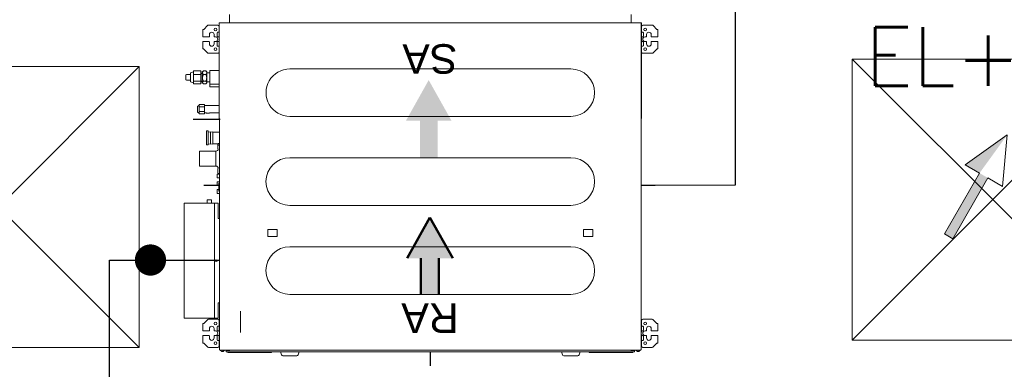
# Model space of a CAD drawing. Header units: millimetres. Extents: x -367720 to -162733, y 309172 to 337444.
# Tile 145 of 256: x -360847 to -358745, y 328030 to 328777. Entities that reach past the tile are written whole.
import ezdxf
from ezdxf.enums import TextEntityAlignment as Align

# ---------------------------------------------------------------- set-up
doc = ezdxf.new("R2010")
doc.units = ezdxf.units.MM
doc.header["$LTSCALE"] = 10
doc.header["$MEASUREMENT"] = 0
doc.layers.get('0').update_dxf_attribs({"color": 255, "lineweight": 13})
for name, color, linetype, lineweight in [('LATS_AIR_FLOW_TYPE', 5, 'Continuous', 50), ('LATS_EQ_IDU', 7, 'Continuous', 0), ('LATS_PIPE_REFRIGERANT_INDEX', 1, 'Continuous', 0), ('LATS_SERVICE_SPACE', 1, 'Continuous', 9), ('VZ1', 6, 'Continuous', 18), ('vzt-profese', 241, 'Continuous', 15)]:
    doc.layers.add(name, color=color, linetype=linetype, lineweight=lineweight)
for name, color, linetype in [('LATS_CONTROL_LINE', 2, 'Continuous'), ('LATS_PIPE_DRAIN', 4, 'Continuous'), ('LATS_PIPE_REFRIGERANT', 3, 'Continuous'), ('ÚT_CHL-ovladač', 4, 'Continuous')]:
    doc.layers.add(name, color=color, linetype=linetype)
doc.styles.add('LG-TEXT', font='arial.ttf')
doc.styles.add('PITSIMP8', font='pitsimp8')
doc.styles.add('ROMANS', font='ROMANS.shx', dxfattribs={"height": 80})

# ---------------------------------------------------------------- blocks, each defined once
blk = doc.blocks.new('2dluk097')
at = {"color": 0, "linetype": 'ByBlock'}
for p, q in [((-0.0519, 0.5), (-0.0519, -0.1)), ((-0.0519, 0.5), (0.0519, 0.5)), ((0.0519, 0.5), (0.0519, -0.1))]:
    blk.add_line(p, q, dxfattribs=at)
for p, q in [((-0.0519, -0.1), (-0.2309, -0.1)), ((0, -0.5), (-0.2309, -0.1)), ((0, -0.5), (0.2309, -0.1)), ((0.0519, -0.1), (0.2309, -0.1))]:
    blk.add_line(p, q)
for points in [[(-0.0519, 0.5), (0.0519, 0.5), (-0.0519, -0.1), (0.0519, -0.1)], [(-0.2309, -0.1), (0, -0.5), (0.0519, -0.1), (-0.0519, -0.1)], [(-0.0519, -0.1), (0.2309, -0.1), (0, -0.5), (-0.0519, -0.1)]]:
    blk.add_solid(points)
at = {"linetype": 'ByBlock', "style": 'PITSIMP8', "flags": 9}
for tag, p in [('BEZEICHNUNG', (-0.0579, 0.1806)), ('RAUM/GRUPPE', (-0.0579, 0.1606)), ('POS.NR.G-LV', (-0.0579, 0.1406)), ('KENNUNG', (-0.0579, 0.0806)), ('FABRIKAT', (-0.0579, 0.1206)), ('TYP', (-0.0579, 0.1006)), ('VOLUMENSTROM', (-0.0579, 0.0406)), ('DRUCK/-STUFE', (-0.0579, 0.0206)), ('ANSCHLUSS', (-0.0579, 0.0006)), ('LEISTUNG', (-0.0579, 0.0606)), ('TEMPERATUR', (-0.0579, -0.0594)), ('DREHZAHL', (-0.0579, -0.0794)), ('GROESSE', (-0.0579, -0.0194)), ('DN', (-0.0579, -0.0394)), ('SPANNUNG/FREQUENZ', (-0.0579, -0.1194)), ('SCHUTZART', (-0.0579, -0.0994)), ('GEWICHT', (-0.0579, -0.1394)), ('FREI', (-0.0579, -0.1594)), ('FREI', (-0.0579, -0.1794)), ('FREI', (-0.0579, -0.1994))]:
    blk.add_attdef(tag, text='', height=0.01, dxfattribs=at).set_placement(p, align=Align.MIDDLE)
blk = doc.blocks.new('LATS_IDU_LOW_STATIC_L2')
at = {"layer": 'LATS_AIR_FLOW_TYPE', "ltscale": 0.5}
for color, points in [(1, [(-18.2, 230.9), (19.7, 230.9), (19.7, 153.1), (49.5, 153.1), (0.8, 66.1), (-48, 153.1), (-18.2, 153.1)]), (5, [(22.1, -62.6), (-15.7, -62.6), (-15.7, -140.4), (-45.6, -140.4), (3.2, -227.4), (51.9, -140.4), (22.1, -140.4)])]:
    blk.add_hatch(color=color, dxfattribs=at).paths.add_polyline_path(points)
at = {"color": 0, "linetype": 'ByBlock', "lineweight": -2}
for p, q in [((-318.1, 359.2), (-320.2, 353.2)), ((-315.2, 361.2), (-285.3, 361.2)), ((-280.2, 353.2), (-282.4, 359.2)), ((281.9, 359.2), (279.8, 353.2)), ((284.8, 361.2), (314.7, 361.2)), ((319.8, 353.2), (317.6, 359.2)), ((-476.1, 342.5), (-484.1, 334.5)), ((-474, 343.4), (-454, 343.4)), ((-451, 340.4), (-451, 330.9)), ((-450.2, 338.9), (-450.2, 348.4)), ((-450.2, 348.4), (-449.4, 348.4)), ((-450.2, 338.9), (-450.2, -145.6)), ((-449.2, 349.4), (448.8, 349.4)), ((-449.2, 348.4), (-449.2, 349.4)), ((-440, 349.4), (-448.4, 349.4)), ((-436.2, 350.2), (-436.2, 353.2)), ((-436.2, 353.2), (-428.2, 353.2)), ((-428.2, 350.2), (-436.2, 350.2)), ((-432.7, 353.5), (-432.7, 354.4)), ((-432.4, 354.7), (-427.2, 354.7)), ((-334.5, 353.2), (-428.2, 353.2)), ((-427.2, 354.7), (-339.5, 354.7)), ((-339.5, 354.7), (-339.5, 354.4)), ((-339.5, 353.5), (-339.5, 354.4)), ((-334.5, 353.2), (-332.4, 353.2)), ((-332.4, 353.2), (-326.1, 353.2)), ((-326.1, 353.2), (-324, 353.2)), ((-276.5, 353.2), (-324, 353.2)), ((-276.5, 353.2), (-274.4, 353.2)), ((-274.4, 353.2), (-268.1, 353.2)), ((267.6, 353.2), (-268.1, 353.2)), ((-268.1, 353.2), (-266, 353.2)), ((265.5, 353.2), (267.6, 353.2)), ((267.6, 353.2), (273.9, 353.2)), ((273.9, 353.2), (276, 353.2)), ((323.5, 353.2), (276, 353.2)), ((323.5, 353.2), (325.6, 353.2)), ((325.6, 353.2), (331.9, 353.2)), ((331.9, 353.2), (334, 353.2)), ((427.8, 353.2), (334, 353.2)), ((339, 354.7), (426.8, 354.7)), ((339, 354.7), (339, 354.4)), ((339, 353.5), (339, 354.4)), ((431.7, 354.7), (426.8, 354.7)), ((435.8, 353.2), (427.8, 353.2)), ((435.8, 350.2), (427.8, 350.2)), ((432, 353.5), (432, 354.4)), ((435.8, 353.2), (435.8, 350.2)), ((448, 349.4), (439.6, 349.4)), ((448.8, 349.4), (448.8, 348.4)), ((449, 348.4), (449.8, 348.4)), ((449.8, 348.4), (449.8, 338.9)), ((449.8, -145.6), (449.8, 338.9)), ((450.5, 340.4), (450.5, 330.9)), ((453.6, 343.4), (473.5, 343.4)), ((483.7, 334.5), (475.6, 342.5)), ((-486, 318.4), (-486, 334.2)), ((-486, 334.2), (-484.4, 334.2)), ((-484.1, 318.4), (-486, 318.4)), ((-484.4, 334.2), (-484.1, 334.5)), ((-472.4, 318.4), (-484.1, 318.4)), ((-471.9, 323.4), (-471.9, 318.9)), ((-461.9, 318.9), (-461.9, 323.4)), ((-458.9, 318.4), (-461.4, 318.4)), ((-454.4, 328.4), (-455.4, 327.4)), ((-455.4, 319.4), (-455.4, 327.4)), ((-455.4, 319.4), (-454.4, 318.4)), ((-451.2, 328.4), (-454.4, 328.4)), ((-454.4, 318.4), (-451.2, 318.4)), ((-450.2, 330.7), (-451.2, 330.7)), ((-451.2, 316.2), (-451.2, 330.7)), ((-451.2, 316.2), (-450.2, 316.2)), ((450.8, 330.7), (449.8, 330.7)), ((449.8, 316.2), (450.8, 316.2)), ((450.8, 316.2), (450.8, 330.7)), ((454, 328.4), (450.8, 328.4)), ((450.8, 318.4), (454, 318.4)), ((455, 327.4), (454, 328.4)), ((454, 318.4), (455, 319.4)), ((455, 319.4), (455, 327.4)), ((461, 318.4), (458.5, 318.4)), ((461.5, 323.4), (461.5, 318.9)), ((471.5, 318.9), (471.5, 323.4)), ((483.7, 318.4), (472, 318.4)), ((483.7, 334.5), (484, 334.2)), ((485.6, 318.4), (483.7, 318.4)), ((484, 334.2), (485.6, 334.2)), ((485.6, 334.2), (485.6, 318.4)), ((-486, 292.6), (-486, 308.4)), ((-486, 308.4), (-484.1, 308.4)), ((-484.1, 308.4), (-472.4, 308.4)), ((-471.9, 307.9), (-471.9, 303.4)), ((-461.9, 303.4), (-461.9, 307.9)), ((-461.4, 308.4), (-458.9, 308.4)), ((-454.4, 308.4), (-455.4, 307.4)), ((-455.4, 299.4), (-455.4, 307.4)), ((-455.4, 299.4), (-454.4, 298.4)), ((-451.2, 308.4), (-454.4, 308.4)), ((-454.4, 298.4), (-451.2, 298.4)), ((-450.2, 310.7), (-451.2, 310.7)), ((-451.2, 296.2), (-451.2, 310.7)), ((-451.2, 296.2), (-450.2, 296.2)), ((-451, 286.4), (-451, 295.9)), ((404.9, 311.4), (404.9, 266.3)), ((450.8, 310.7), (449.8, 310.7)), ((449.8, 296.2), (450.8, 296.2)), ((450.5, 286.4), (450.5, 295.9)), ((450.8, 296.2), (450.8, 310.7)), ((454, 308.4), (450.8, 308.4)), ((450.8, 298.4), (454, 298.4)), ((455, 307.4), (454, 308.4)), ((454, 298.4), (455, 299.4)), ((455, 299.4), (455, 307.4)), ((458.5, 308.4), (461, 308.4)), ((461.5, 307.9), (461.5, 303.4)), ((471.5, 303.4), (471.5, 307.9)), ((472, 308.4), (483.7, 308.4)), ((483.7, 308.4), (485.6, 308.4)), ((485.6, 308.4), (485.6, 292.6)), ((-484.4, 292.6), (-486, 292.6)), ((-484.1, 292.3), (-484.4, 292.6)), ((-484.1, 292.3), (-476.1, 284.3)), ((-454, 283.4), (-474, 283.4)), ((452.6, 280.2), (452.6, 281)), ((452.6, 281), (455.6, 281)), ((452.6, 280), (452.6, 280.2)), ((452.6, 280), (452.6, 248.4)), ((473.5, 283.4), (453.6, 283.4)), ((455.6, 281), (460.6, 281)), ((523.2, 281), (460.6, 281)), ((460.6, 280), (460.6, 281)), ((460.6, 280), (460.6, 36.8)), ((475.6, 284.3), (483.7, 292.3)), ((484, 292.6), (483.7, 292.3)), ((485.6, 292.6), (484, 292.6)), ((523.2, 281), (524.6, 281)), ((525.6, 238.2), (525.6, 280)), ((449.8, 248.4), (450.5, 248.4)), ((452.6, 248.4), (450.5, 248.4)), ((525.6, 236.4), (525.6, 238.2)), ((525.6, 234.7), (525.6, 236.4)), ((525.6, 82.2), (525.6, 234.7)), ((-300.2, 230.4), (299.8, 230.4)), ((299.8, 128.4), (-300.2, 128.4)), ((-347.3, 106.4), (-327.3, 106.4)), ((-347.3, 106.4), (-347.3, 91.4)), ((-327.3, 106.4), (-327.3, 91.4)), ((326.9, 106.4), (346.9, 106.4)), ((326.9, 106.4), (326.9, 91.4)), ((346.9, 106.4), (346.9, 91.4)), ((-347.3, 91.4), (-344.3, 91.4)), ((-330.3, 91.4), (-344.3, 91.4)), ((-330.3, 91.4), (-327.3, 91.4)), ((326.9, 91.4), (329.9, 91.4)), ((343.9, 91.4), (329.9, 91.4)), ((343.9, 91.4), (346.9, 91.4)), ((450.5, 68.4), (449.8, 68.4)), ((452.8, 68.4), (450.5, 68.4)), ((452.8, 44.9), (452.8, 68.4)), ((525.6, 80.4), (525.6, 82.2)), ((525.6, 78.7), (525.6, 80.4)), ((525.6, 36.8), (525.6, 78.7)), ((452.6, 44.5), (452.6, 36.8)), ((-300.2, 40.4), (299.8, 40.4)), ((452.6, 36.8), (452.6, 36.6)), ((452.6, 35.8), (452.6, 36.6)), ((455.6, 35.8), (452.6, 35.8)), ((460.6, 35.8), (455.6, 35.8)), ((460.6, 36.8), (460.6, 35.8)), ((460.6, 35.8), (523.2, 35.8)), ((467.3, 28.4), (467.3, 35.8)), ((467.3, 28.4), (476.3, 28.4)), ((476.3, 28.4), (476.3, 35.8)), ((524.6, 35.8), (523.2, 35.8)), ((449.8, 14.5), (454.8, 14.5)), ((449.8, 10.1), (450, 10.1)), ((451, 9.1), (451, 8.3)), ((451, 8.3), (451, -5.7)), ((451, 6.5), (454.8, 6.5)), ((454.8, 10.5), (454.8, 14.5)), ((454.8, 6.5), (454.8, 10.5)), ((449.8, -7.5), (450, -7.5)), ((449.8, -10), (454.8, -10)), ((449.8, -18.5), (454.8, -18.5)), ((451, -2), (454.8, -2)), ((451, -5.7), (451, -6.5)), ((454.8, -6), (454.8, -2)), ((454.8, -10), (454.8, -6)), ((454.8, -22.5), (454.8, -18.5)), ((449.8, -26.5), (454.8, -26.5)), ((450.3, -27.7), (452.5, -27.7)), ((453.5, -28.7), (452.5, -28.7)), ((452.5, -38.7), (453.5, -38.7)), ((453.5, -28.7), (453.5, -38.7)), ((454.8, -26.5), (454.8, -22.5)), ((299.8, -61.6), (-300.2, -61.6)), ((492.5, -43.7), (457.5, -43.7)), ((457.5, -43.7), (457.5, -75.7)), ((492.5, -75.7), (492.5, -43.7)), ((453.5, -80.7), (452.5, -80.7)), ((453.5, -80.7), (453.5, -90.7)), ((457.5, -75.7), (492.5, -75.7)), ((450.3, -88.7), (449.8, -88.7)), ((450.3, -88.7), (452.5, -88.7)), ((452.5, -91.7), (450.3, -91.7)), ((452.5, -88.7), (452.5, -91.7)), ((452.5, -90.7), (453.5, -90.7)), ((463.8, -91.1), (452.5, -91.1)), ((468.8, -91.1), (463.8, -90.6)), ((463.8, -90.6), (463.8, -117)), ((473.8, -91.1), (468.8, -90.6)), ((468.8, -90.6), (468.8, -117)), ((477.8, -88.8), (473.8, -88.8)), ((473.8, -117.6), (473.8, -88.8)), ((477.8, -118.8), (477.8, -88.8)), ((449.8, -116.5), (463.8, -116.5)), ((463.8, -117), (468.8, -116.5)), ((468.8, -117), (473.8, -116.5)), ((473.8, -118.8), (473.8, -117.6)), ((473.8, -118.8), (477.8, -118.8)), ((-451.2, -145.6), (-451.2, -349.6)), ((-451.2, -145.6), (-450.2, -145.6)), ((-450.2, -145.6), (-450.2, -349.6)), ((450.8, -145.6), (449.8, -145.6)), ((450.8, -349.6), (450.8, -145.6)), ((-300.2, -149.8), (299.8, -149.8)), ((471.1, -157.2), (450.8, -157.2)), ((471.6, -157.1), (477.6, -157.1)), ((481.8, -157.2), (478.2, -157.2)), ((481.8, -155.3), (493, -155.3)), ((481.8, -155.3), (481.8, -160.2)), ((481.8, -160.2), (493, -160.2)), ((481.8, -160.2), (481.8, -164.7)), ((481.8, -164.7), (481.8, -170.1)), ((493, -155.3), (493, -157.8)), ((496.8, -159.2), (493, -156.7)), ((493, -157.8), (493, -160.2)), ((493, -160.2), (493, -165.2)), ((493, -165.2), (493, -170.1)), ((496.8, -159.2), (496.8, -160)), ((496.8, -160), (496.8, -171.2)), ((450.8, -173.2), (471.1, -173.2)), ((471.6, -173.2), (477.6, -173.2)), ((478.2, -173.2), (481.8, -173.2)), ((481.8, -170.1), (493, -170.1)), ((481.8, -170.1), (481.8, -175)), ((481.8, -175), (493, -175)), ((493, -170.1), (493, -172.5)), ((493, -173.7), (496.8, -171.2)), ((493, -172.5), (493, -175)), ((450.8, -213.1), (470.7, -213.1)), ((470.7, -218.7), (450.8, -218.7)), ((470.7, -218.7), (470.7, -213.1)), ((470.7, -247.7), (470.7, -218.7)), ((476.7, -223.7), (470.7, -223.7)), ((478.4, -220), (476.7, -221.7)), ((476.7, -221.7), (476.7, -238.1)), ((484.3, -219.4), (479, -219.4)), ((484.3, -225.3), (479, -225.3)), ((486.7, -221.7), (484.9, -220)), ((486.7, -238.1), (486.7, -221.7)), ((487.2, -225.2), (486.7, -225.2)), ((488.1, -224.7), (487.2, -224.7)), ((487.2, -237.9), (487.2, -224.7)), ((488.9, -225.2), (488.4, -225.2)), ((489.6, -224.7), (489.2, -224.7)), ((489.7, -219.4), (505.7, -219.4)), ((489.7, -219.4), (489.7, -225.3)), ((489.7, -225.3), (505.7, -225.3)), ((489.7, -225.3), (489.7, -239.1)), ((505.7, -219.4), (505.7, -222.4)), ((511.7, -223.7), (505.7, -221.2)), ((505.7, -222.4), (505.7, -225.3)), ((505.7, -225.3), (505.7, -232.2)), ((511.7, -242.7), (511.7, -223.7)), ((520.6, -227), (512.3, -227)), ((521.5, -227.9), (520.6, -227)), ((521.5, -227.9), (521.5, -238.5)), ((299.8, -251.4), (-100.2, -251.4)), ((450.8, -247.7), (470.7, -247.7)), ((470.7, -242.7), (476.7, -242.7)), ((476.7, -238.1), (476.7, -244.7)), ((476.7, -244.7), (478.4, -246.5)), ((484.3, -239.1), (479, -239.1)), ((484.3, -247), (479, -247)), ((484.9, -246.5), (486.7, -244.7)), ((486.7, -244.7), (486.7, -238.1)), ((486.7, -241.2), (487.2, -241.2)), ((487.2, -241.7), (487.2, -238.6)), ((487.2, -241.7), (487.4, -241.7)), ((487.7, -241.2), (488.2, -241.2)), ((488.5, -241.7), (488.9, -241.7)), ((489.2, -241.2), (489.7, -241.2)), ((489.7, -239.1), (505.7, -239.1)), ((489.7, -239.1), (489.7, -247)), ((489.7, -247), (505.7, -247)), ((505.7, -232.2), (505.7, -239.1)), ((505.7, -239.1), (505.7, -243.1)), ((505.7, -245.2), (511.7, -242.7)), ((505.7, -243.1), (505.7, -247)), ((512.3, -239.4), (520.6, -239.4)), ((520.6, -239.4), (521.5, -238.5)), ((-486, -309.6), (-486, -293.8)), ((-486, -293.8), (-484.4, -293.8)), ((-484.4, -293.8), (-484.1, -293.5)), ((-476.1, -285.5), (-484.1, -293.5)), ((-474, -284.6), (-454, -284.6)), ((453.6, -284.6), (473.5, -284.6)), ((483.7, -293.5), (475.6, -285.5)), ((483.7, -293.5), (484, -293.8)), ((484, -293.8), (485.6, -293.8)), ((485.6, -293.8), (485.6, -309.6)), ((-484.1, -309.6), (-486, -309.6)), ((-472.4, -309.6), (-484.1, -309.6)), ((-471.9, -304.6), (-471.9, -309.1)), ((-461.9, -309.1), (-461.9, -304.6)), ((-458.9, -309.6), (-461.4, -309.6)), ((-454.4, -299.6), (-455.4, -300.6)), ((-455.4, -308.6), (-455.4, -300.6)), ((-455.4, -308.6), (-454.4, -309.6)), ((-451.2, -299.6), (-454.4, -299.6)), ((-454.4, -309.6), (-451.2, -309.6)), ((454, -299.6), (450.8, -299.6)), ((450.8, -309.6), (454, -309.6)), ((455, -300.6), (454, -299.6)), ((454, -309.6), (455, -308.6)), ((455, -308.6), (455, -300.6)), ((461, -309.6), (458.5, -309.6)), ((461.5, -304.6), (461.5, -309.1)), ((471.5, -309.1), (471.5, -304.6)), ((483.7, -309.6), (472, -309.6)), ((485.6, -309.6), (483.7, -309.6)), ((-486, -335.4), (-486, -319.6)), ((-486, -319.6), (-484.1, -319.6)), ((-484.4, -335.4), (-486, -335.4)), ((-484.1, -335.7), (-484.4, -335.4)), ((-484.1, -319.6), (-472.4, -319.6)), ((-484.1, -335.7), (-476.1, -343.7)), ((-471.9, -320.1), (-471.9, -324.6)), ((-461.9, -324.6), (-461.9, -320.1)), ((-461.4, -319.6), (-458.9, -319.6)), ((-454.4, -319.6), (-455.4, -320.6)), ((-455.4, -328.6), (-455.4, -320.6)), ((-455.4, -328.6), (-454.4, -329.6)), ((-451.2, -319.6), (-454.4, -319.6)), ((-454.4, -329.6), (-451.2, -329.6)), ((454, -319.6), (450.8, -319.6)), ((450.8, -329.6), (454, -329.6)), ((455, -320.6), (454, -319.6)), ((454, -329.6), (455, -328.6)), ((455, -328.6), (455, -320.6)), ((458.5, -319.6), (461, -319.6)), ((461.5, -320.1), (461.5, -324.6)), ((471.5, -324.6), (471.5, -320.1)), ((472, -319.6), (483.7, -319.6)), ((475.6, -343.7), (483.7, -335.7)), ((483.7, -319.6), (485.6, -319.6)), ((484, -335.4), (483.7, -335.7)), ((485.6, -335.4), (484, -335.4)), ((485.6, -319.6), (485.6, -335.4)), ((-454, -344.6), (-474, -344.6)), ((-451.2, -349.6), (-450.2, -349.6)), ((-449.2, -349.6), (-450.2, -349.6)), ((-449.2, -349.8), (-447.8, -349.8)), ((-447.8, -349.8), (447.4, -349.8)), ((-428.9, -350.8), (-428.9, -367.8)), ((428.3, -350.6), (428.3, -350.8)), ((428.5, -350.8), (428.5, -367.8)), ((447.4, -349.8), (448.8, -349.8)), ((448.8, -349.6), (449.8, -349.6)), ((450.8, -349.6), (449.8, -349.6)), ((473.5, -344.6), (453.6, -344.6))]:
    blk.add_line(p, q, dxfattribs=at)
for p, q in [((452.5, -27.7), (452.5, -28.7)), ((-100.2, -251.4), (-300.2, -251.6))]:
    blk.add_line(p, q)
at = {"color": 0, "linetype": 'ByBlock', "lineweight": -2, "extrusion": (0, 0, -1)}
for centre in [(458.9, 334.4), (-458.5, 334.4), (458.9, 292.4), (-458.5, 292.4), (458.9, -293.6), (-458.5, -293.6), (458.9, -335.6), (-458.5, -335.6)]:
    blk.add_circle(centre, 3, dxfattribs=at)
at = {"color": 0, "linetype": 'ByBlock', "lineweight": -2}
blk.add_circle((456.8, 158.4), 1.6, dxfattribs=at)
for centre, radius, start, end in [((-315.2, 358.2), 3, 90, 160), ((-285.3, 358.2), 3, 20, 90), ((284.8, 358.2), 3, 90, 160), ((314.7, 358.2), 3, 20, 90), ((-474, 340.4), 3, 90, 135), ((-454, 340.4), 3, 0, 90), ((-444.3, 346.8), 5.4, 111.7628, 145.3987), ((-448.4, 349.7), 0.3, 145.3987, 270), ((-444.2, 346.8), 5.4, 34.6013, 68.2208), ((-440, 349.7), 0.3, 270, 34.6013), ((-339.2, 353.5), 0.3, 180, 270), ((338.7, 353.5), 0.3, 270, 0), ((431.7, 354.4), 0.3, 0, 90), ((432.3, 353.5), 0.3, 180, 270), ((443.7, 346.8), 5.4, 111.7628, 145.3987), ((439.6, 349.7), 0.3, 145.3987, 270), ((443.8, 346.8), 5.4, 34.6013, 68.2208), ((448, 349.7), 0.3, 270, 34.6013), ((453.6, 340.4), 3, 90, 180), ((473.5, 340.4), 3, 45, 90), ((-472.4, 318.9), 0.5, 270, 0), ((-461.4, 318.9), 0.5, 180, 270), ((461, 318.9), 0.5, 270, 0), ((472, 318.9), 0.5, 180, 270), ((-472.4, 307.9), 0.5, 0, 90), ((-461.4, 307.9), 0.5, 90, 180), ((461, 307.9), 0.5, 0, 90), ((472, 307.9), 0.5, 90, 180), ((-474, 286.4), 3, 225, 270), ((-454, 286.4), 3, 270, 0), ((453.6, 286.4), 3, 180, 270), ((473.5, 286.4), 3, 270, 315), ((524.6, 280), 1, 0, 90), ((452.3, 44.9), 0.5, 270, 0), ((450, -6.5), 1, 270, 360), ((450.3, -28.2), 0.5, 90, 180), ((450.3, -91.2), 0.5, 180, 270), ((477.6, -159.1), 2, 73.445, 94.7544), ((471.6, -171.2), 2, 253.4451, 274.7544), ((-474, -287.6), 3, 90, 135), ((-454, -287.6), 3, 21.0403, 90), ((453.6, -287.6), 3, 90, 158.9597), ((473.5, -287.6), 3, 45, 90), ((-472.4, -309.1), 0.5, 270, 0), ((-461.4, -309.1), 0.5, 180, 270), ((461, -309.1), 0.5, 270, 0), ((472, -309.1), 0.5, 180, 270), ((-472.4, -320.1), 0.5, 0, 90), ((-461.4, -320.1), 0.5, 90, 180), ((461, -320.1), 0.5, 0, 90), ((472, -320.1), 0.5, 90, 180), ((-474, -341.6), 3, 225, 270), ((-454, -341.6), 3, 270, 338.9597), ((-449.2, -349.6), 0.2, 180, 270), ((429.5, -350.8), 1, 168.4617, 180), ((453.6, -341.6), 3, 201.0403, 270), ((473.5, -341.6), 3, 270, 315)]:
    blk.add_arc(centre, radius, start, end, dxfattribs=at)
at = {"color": 0, "linetype": 'ByBlock', "lineweight": -2, "extrusion": (0, 0, -1)}
for centre, radius, start, end in [((433, 353.5), 0.3, 180, 270), ((432.4, 354.4), 0.3, 0, 90), ((466.9, 323.4), 5, 0, 180), ((458.9, 313.4), 5, 90, 270), ((450.5, 330.9), 0.5, 329.999, 0), ((-450.1, 330.9), 0.5, 180, 210.001), ((-458.5, 313.4), 5, 270, 90), ((-466.5, 323.4), 5, 0, 180), ((466.9, 303.4), 5, 180, 0), ((450.5, 295.9), 0.5, 0, 30.001), ((-450.1, 295.9), 0.5, 149.999, 180), ((-466.5, 303.4), 5, 180, 0), ((300.2, 179.4), 51, 270.0057, 89.9943), ((-299.7, 179.4), 51, 90.0057, 269.9944), ((300.2, -10.6), 51, 270.0057, 89.9944), ((-299.7, -10.6), 51, 90.0057, 269.9943), ((-524.6, 36.8), 1, 180, 270), ((-450, 9.1), 1, 90, 180), ((-457.5, -38.7), 5, 270, 0), ((-457.5, -80.7), 5, 0, 90), ((300.2, -200.6), 50.8, 270.0057, 89.9943), ((-299.7, -200.6), 50.8, 89.9943, 270.0057), ((-512.3, -225), 2, 270, 289.8295), ((-512.3, -241.4), 2, 70.1705, 90), ((466.9, -304.6), 5, 0, 180), ((458.9, -314.6), 5, 90, 270), ((-458.5, -314.6), 5, 270, 90), ((-466.5, -304.6), 5, 0, 180), ((466.9, -324.6), 5, 180, 0), ((-466.5, -324.6), 5, 180, 0), ((429.9, -350.8), 1, 168.4617, 180), ((-448.8, -349.6), 0.2, 180, 270)]:
    blk.add_arc(centre, radius, start, end, dxfattribs=at)
at = {"color": 0, "linetype": 'ByBlock', "lineweight": -2}
for points, degree in [([(-446.3, 351.8), (-446.3, 351.8), (-446.3, 351.8), (-446.3, 351.8)], 3), ([(-443.8, 351.8), (-444.1, 351.9), (-444.4, 351.9), (-444.6, 351.8)], 3), ([(-442.2, 351.8), (-442.2, 351.8), (-442.2, 351.8), (-442.2, 351.8)], 3), ([(441.7, 351.8), (441.7, 351.8), (441.7, 351.8), (441.7, 351.8)], 3), ([(444.2, 351.8), (443.9, 351.9), (443.6, 351.9), (443.4, 351.8)], 3), ([(445.8, 351.8), (445.8, 351.8), (445.8, 351.8), (445.8, 351.8)], 3), ([(299.8, 128.4), (299.8, 128.5), (299.8, 128.6), (299.8, 128.6)], 3), ([(471.1, -157.2), (471.3, -157.1), (471.4, -157.1), (471.6, -157.1)], 3), ([(478.3, -157.2), (478.1, -157.1), (477.9, -157.1), (477.6, -157.1)], 3), ([(471.6, -173.2), (471.4, -173.2), (471.1, -173.2), (470.9, -173.1)], 3), ([(477.6, -173.2), (477.8, -173.2), (478, -173.2), (478.2, -173.2)], 3), ([(488.4, -225.3), (488.3, -225), (488.1, -224.7)], 2), ([(489.2, -224.7), (489.1, -225), (488.9, -225.3)], 2), ([(489.7, -224.8), (489.6, -224.8), (489.6, -224.7)], 2), ([(-300.2, -251.4), (-300.2, -251.4), (-300.2, -251.5), (-300.2, -251.6)], 3), ([(479, -247), (478.8, -246.8), (478.6, -246.6), (478.4, -246.4)], 3), ([(484.9, -246.4), (484.7, -246.6), (484.5, -246.8), (484.3, -247)], 3), ([(487.2, -237.9), (487.2, -238.1), (487.2, -238.3), (487.2, -238.6)], 3), ([(487.4, -241.7), (487.5, -241.5), (487.7, -241.2)], 2), ([(488.2, -241.2), (488.3, -241.5), (488.5, -241.7)], 2), ([(488.9, -241.7), (489, -241.5), (489.2, -241.2)], 2)]:
    blk.add_open_spline(points, degree=degree, dxfattribs=at)
for points, knots in [([(-444.9, 352.2), (-445.2, 352.1), (-445.4, 352.1), (-445.8, 352), (-446, 351.9), (-446.3, 351.8)], [0, 0, 0, 0, 0.5, 0.5, 1, 1, 1, 1]), ([(-444.6, 352.2), (-444.6, 352.2), (-444.7, 352.2), (-444.7, 352.2), (-444.7, 352.2), (-444.7, 352.2), (-444.8, 352.2), (-444.8, 352.2), (-444.8, 352.2), (-444.9, 352.2), (-444.9, 352.2), (-444.9, 352.2)], [0, 0, 0, 0, 0.213527, 0.213527, 0.427199, 0.427199, 0.638875, 0.638875, 0.849643, 0.849643, 1, 1, 1, 1]), ([(-444.6, 351.8), (-444.6, 351.9), (-444.6, 352), (-444.6, 352.1), (-444.6, 352.1), (-444.6, 352.2)], [0, 0, 0, 0, 0.5, 0.5, 1, 1, 1, 1]), ([(-443.8, 352.2), (-443.8, 352.1), (-443.8, 352.1), (-443.8, 352), (-443.8, 351.9), (-443.8, 351.8)], [0, 0, 0, 0, 0.5, 0.5, 1, 1, 1, 1]), ([(-443.5, 352.2), (-443.6, 352.2), (-443.6, 352.2), (-443.7, 352.2), (-443.7, 352.2), (-443.8, 352.2), (-443.8, 352.2), (-443.8, 352.2), (-443.8, 352.2), (-443.8, 352.2), (-443.8, 352.2), (-443.8, 352.2)], [0, 0, 0, 0, 0.213527, 0.213527, 0.427199, 0.427199, 0.638875, 0.638875, 0.849643, 0.849643, 1, 1, 1, 1]), ([(-442.2, 351.8), (-442.5, 351.9), (-442.7, 352), (-443.1, 352.1), (-443.3, 352.1), (-443.5, 352.2)], [0, 0, 0, 0, 0.5, 0.5, 1, 1, 1, 1]), ([(443.1, 352.2), (442.8, 352.1), (442.6, 352.1), (442.2, 352), (442, 351.9), (441.7, 351.8)], [0, 0, 0, 0, 0.5, 0.5, 1, 1, 1, 1]), ([(443.4, 352.2), (443.4, 352.2), (443.3, 352.2), (443.3, 352.2), (443.3, 352.2), (443.3, 352.2), (443.2, 352.2), (443.2, 352.2), (443.2, 352.2), (443.1, 352.2), (443.1, 352.2), (443.1, 352.2)], [0, 0, 0, 0, 0.213527, 0.213527, 0.427199, 0.427199, 0.638875, 0.638875, 0.849643, 0.849643, 1, 1, 1, 1]), ([(443.4, 351.8), (443.4, 351.9), (443.4, 352), (443.4, 352.1), (443.4, 352.1), (443.4, 352.2)], [0, 0, 0, 0, 0.5, 0.5, 1, 1, 1, 1]), ([(444.2, 352.2), (444.2, 352.1), (444.2, 352.1), (444.2, 352), (444.2, 351.9), (444.2, 351.8)], [0, 0, 0, 0, 0.5, 0.5, 1, 1, 1, 1]), ([(444.5, 352.2), (444.4, 352.2), (444.4, 352.2), (444.3, 352.2), (444.3, 352.2), (444.2, 352.2), (444.2, 352.2), (444.2, 352.2), (444.2, 352.2), (444.2, 352.2), (444.2, 352.2), (444.2, 352.2)], [0, 0, 0, 0, 0.213527, 0.213527, 0.427199, 0.427199, 0.638875, 0.638875, 0.849643, 0.849643, 1, 1, 1, 1]), ([(445.8, 351.8), (445.5, 351.9), (445.3, 352), (444.9, 352.1), (444.7, 352.1), (444.5, 352.2)], [0, 0, 0, 0, 0.5, 0.5, 1, 1, 1, 1]), ([(479, -225.3), (477.9, -224.4), (477.2, -223.4), (477.2, -221.3), (477.9, -220.3), (479, -219.4)], [0, 0, 0, 0, 0.5, 0.5, 1, 1, 1, 1]), ([(479, -239.1), (477.9, -237), (477.2, -234.6), (477.2, -229.8), (477.9, -227.4), (479, -225.3)], [0, 0, 0, 0, 0.5, 0.5, 1, 1, 1, 1]), ([(484.3, -219.4), (485.4, -220.3), (486.1, -221.3), (486.1, -223.4), (485.4, -224.4), (484.3, -225.3)], [0, 0, 0, 0, 0.5, 0.5, 1, 1, 1, 1]), ([(484.3, -225.3), (485.4, -227.4), (486.1, -229.8), (486.1, -234.6), (485.4, -236.9), (484.3, -239.1)], [0, 0, 0, 0, 0.5, 0.5, 1, 1, 1, 1]), ([(479, -239.1), (477.9, -240.3), (477.2, -241.7), (477.2, -244.5), (477.9, -245.8), (479, -247)], [0, 0, 0, 0, 0.5, 0.5, 1, 1, 1, 1]), ([(484.3, -247), (485.4, -245.8), (486.1, -244.5), (486.1, -241.7), (485.4, -240.3), (484.3, -239.1)], [0, 0, 0, 0, 0.5, 0.5, 1, 1, 1, 1])]:
    blk.add_open_spline(points, degree=3, knots=knots, dxfattribs=at)
at = {"layer": 'LATS_AIR_FLOW_TYPE', "color": 1, "ltscale": 0.5}
for p, q in [((-18.2, 153.1), (-18.2, 230.9)), ((-18.2, 153.1), (-18.2, 230.9)), ((19.7, 153.1), (19.7, 230.9)), ((19.7, 153.1), (19.7, 230.9)), ((-48, 153.1), (0.8, 66.1)), ((-48, 153.1), (0.8, 66.1)), ((49.5, 153.1), (0.8, 66.1)), ((49.5, 153.1), (0.8, 66.1))]:
    blk.add_line(p, q, dxfattribs=at)
at = {"layer": 'LATS_CONTROL_LINE', "color": 2}
for p, q in [((-0.2, 353.2), (-0.2, 383.2)), ((-450.2, -2.7), (-480.2, -2.7)), ((453.1, -2), (483.1, -2))]:
    blk.add_line(p, q, dxfattribs=at)
at = {"layer": 'LATS_PIPE_DRAIN'}
blk.add_line((448.8, -143.1), (506.3, -143.1), dxfattribs=at)
at = {"layer": 'LATS_PIPE_REFRIGERANT'}
blk.add_line((506.3, 156.9), (450.8, 156.9), dxfattribs=at)
at = {"layer": 'LATS_SERVICE_SPACE', "color": 1, "ltscale": 2}
for p, q in [((1221.5, 343.7), (621.5, 343.7)), ((621.5, 343.7), (621.5, -256.3)), ((621.5, 343.7), (1221.5, -256.3)), ((1221.5, 343.7), (621.5, -256.3)), ((621.5, -256.3), (1221.5, -256.3))]:
    blk.add_line(p, q, dxfattribs=at)
at = {"layer": 'LATS_AIR_FLOW_TYPE', "color": 2, "style": 'LG-TEXT'}
for s, p in [('RA', (0.5, 249.7)), ('SA', (0.8, -304.1))]:
    blk.add_text(s, height=63, dxfattribs=at).set_placement(p, align=Align.CENTER)
blk = doc.blocks.new('LATS_IDU_LOW_STATIC_L1')
at = {"layer": 'LATS_SERVICE_SPACE', "color": 1, "ltscale": 2}
for p, q in [((1124.1, 337.2), (524.1, 337.2)), ((524.1, 337.2), (1124.1, -262.8)), ((1124.1, 337.2), (524.1, -262.8)), ((1124.1, -262.8), (1124.1, 337.2)), ((524.1, -262.8), (1124.1, -262.8))]:
    blk.add_line(p, q, dxfattribs=at)
blk = doc.blocks.new('A$C44164CF6')
blk.add_line((-4722.5, 9502.9), (-4536.7, 9502.9))
at = {"layer": 'LATS_PIPE_REFRIGERANT', "ltscale": 5}
for p, q in [((-5872.6, 9019.7), (-5872.6, 9343.3)), ((-5872.6, 9343.3), (-5694, 9343.3))]:
    blk.add_line(p, q, dxfattribs=at)
at = {"layer": 'LATS_PIPE_REFRIGERANT_INDEX', "ltscale": 5}
blk.add_lwpolyline([(-5785, 9326.6, 33.3, 33.3, 1), (-5785, 9360, 33.3, 33.3, 1), (-5785, 9326.6, 0, 0, 0), (-5785, 8843.3, 0, 0, 0)], format="xyseb", dxfattribs=at)
at = {"layer": 'ÚT_CHL-ovladač'}
blk.add_line((-4536.7, 14847.5), (-4536.7, 9502.9), dxfattribs=at)
at = {"layer": 'LATS_EQ_IDU', "color": 1, "ltscale": 5, "rotation": 180}
for name, p in [('LATS_IDU_LOW_STATIC_L1', (-3162.5, 9509.7)), ('LATS_IDU_LOW_STATIC_L2', (-5187.7, 9500.2))]:
    blk.add_blockref(name, p, dxfattribs=at)
at = {"layer": 'vzt-profese', "xscale": -200, "yscale": 250, "zscale": 160, "rotation": 150.0000000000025}
blk.add_blockref('2dluk097', (-4018.2, 9502.1), dxfattribs=at)
at = {"layer": 'VZ1', "extrusion": (0, -1, -1.22461e-16), "style": 'ROMANS', "width": 0.8, "flags": 1}
for tag, p in [('MATERIAL', (-2269.1, 3112.5, -14812.2)), ('PRIRUBA', (-2269.1, 3112.5, -14812.2)), ('PRUTOK', (-2269.1, 3112.5, -14812.2)), ('PLOCHA', (-2269.1, 3112.5, -14812.2)), ('OBVOD', (-2269.1, 3112.5, -14812.2)), ('NAZEV', (-2269.1, 3112.5, -14812.2)), ('USEK', (-2269.1, 3112.5, -14812.2)), ('KOTA', (-2269.1, 3112.5, -14812.2)), ('TVAR', (-2269.1, 3112.5, -14812.2)), ('NB2', (-2269.1, 3112.5, -14812.2)), ('NB1', (-2269.1, 3112.5, -14812.2)), ('POS', (-2269.1, 3112.5, -14812.2)), ('DB', (-2269.1, 3112.5, -14812.2)), ('DA', (-2269.1, 3112.5, -14812.2)), ('B2', (-2269.1, 3112.5, -14812.2)), ('A2', (-2269.1, 3112.5, -14812.2)), ('B1', (-2269.1, 3112.5, -14812.2)), ('A1', (-2269.1, 3112.5, -14812.2)), ('LT', (-2269.1, 3112.5, -14812.2)), ('MATERIAL', (99885.3, 3112.5, -14812.2)), ('PRIRUBA', (99885.3, 3112.5, -14812.2)), ('PRUTOK', (99885.3, 3112.5, -14812.2)), ('PLOCHA', (99885.3, 3112.5, -14812.2)), ('OBVOD', (99885.3, 3112.5, -14812.2)), ('NAZEV', (99885.3, 3112.5, -14812.2)), ('USEK', (99885.3, 3112.5, -14812.2)), ('KOTA', (99885.3, 3112.5, -14812.2)), ('TVAR', (99885.3, 3112.5, -14812.2)), ('NB2', (99885.3, 3112.5, -14812.2)), ('NB1', (99885.3, 3112.5, -14812.2)), ('POS', (99885.3, 3112.5, -14812.2)), ('DB', (99885.3, 3112.5, -14812.2)), ('DA', (99885.3, 3112.5, -14812.2)), ('B2', (99885.3, 3112.5, -14812.2)), ('B1', (99885.3, 3112.5, -14812.2)), ('LT', (99885.3, 3112.5, -14812.2)), ('A2', (99885.3, 3112.5, -14812.2)), ('A1', (99885.3, 3112.5, -14812.2))]:
    blk.add_attdef(tag, p, '', height=1, rotation=180, dxfattribs=at)
at = {"layer": 'VZ1', "extrusion": (1.22461e-16, 1, 4.44089e-16), "style": 'ROMANS', "width": 0.8, "flags": 1}
for tag, p in [('MATERIAL', (2269.1, 2852.5, 14812.2)), ('PRIRUBA', (2269.1, 2852.5, 14812.2)), ('IZOLACE', (2269.1, 2852.5, 14812.2)), ('PRUTOK', (2269.1, 2852.5, 14812.2)), ('PLOCHA', (2269.1, 2852.5, 14812.2)), ('NASTCE', (2269.1, 2852.5, 14812.2)), ('OBVOD', (2269.1, 2852.5, 14812.2)), ('NAZEV', (2269.1, 2852.5, 14812.2)), ('USEK', (2269.1, 2852.5, 14812.2)), ('KOTA', (2269.1, 2852.5, 14812.2)), ('TVAR', (2269.1, 2852.5, 14812.2)), ('NB2', (2269.1, 2852.5, 14812.2)), ('NB1', (2269.1, 2852.5, 14812.2)), ('POS', (2269.1, 2852.5, 14812.2)), ('VS', (2269.1, 2852.5, 14812.2)), ('B1', (2269.1, 2852.5, 14812.2)), ('A1', (2269.1, 2852.5, 14812.2)), ('LT', (2269.1, 2852.5, 14812.2)), ('MATERIAL', (-99885.3, 2852.5, 14812.2)), ('PRIRUBA', (-99885.3, 2852.5, 14812.2)), ('IZOLACE', (-99885.3, 2852.5, 14812.2)), ('PRUTOK', (-99885.3, 2852.5, 14812.2)), ('PLOCHA', (-99885.3, 2852.5, 14812.2)), ('NASTCE', (-99885.3, 2852.5, 14812.2)), ('OBVOD', (-99885.3, 2852.5, 14812.2)), ('NAZEV', (-99885.3, 2852.5, 14812.2)), ('USEK', (-99885.3, 2852.5, 14812.2)), ('KOTA', (-99885.3, 2852.5, 14812.2)), ('TVAR', (-99885.3, 2852.5, 14812.2)), ('NB2', (-99885.3, 2852.5, 14812.2)), ('NB1', (-99885.3, 2852.5, 14812.2)), ('POS', (-99885.3, 2852.5, 14812.2)), ('B1', (-99885.3, 2852.5, 14812.2)), ('VS', (-99885.3, 2852.5, 14812.2)), ('LT', (-99885.3, 2852.5, 14812.2)), ('A1', (-99885.3, 2852.5, 14812.2))]:
    blk.add_attdef(tag, p, '', height=1, dxfattribs=at)
at = {"layer": 'vzt-profese', "style": 'ROMANS'}
blk.add_text('EL+ZTI', height=125, rotation=0, dxfattribs=at).set_placement((-4258.6, 9715.6))

msp = doc.modelspace()

# ---------------------------------------------------------------- block references
msp.add_blockref('A$C44164CF6', (-354782.9, 318920.1))

doc.saveas('drawing.dxf')
